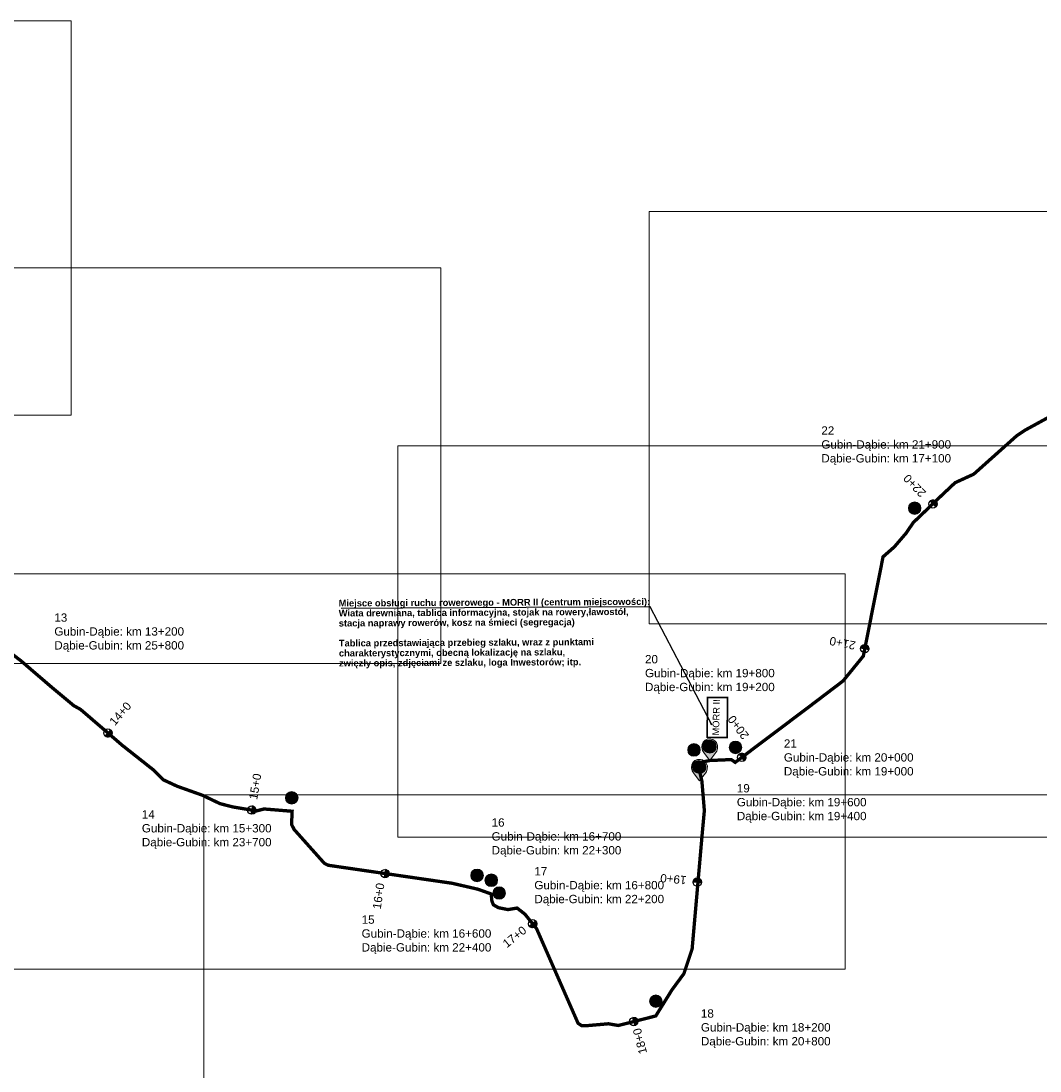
# Model space of a CAD drawing. Header units: millimetres. Extents: x -32728 to 3439, y -21222 to 1675.
# Tile 15 of 49: x 1599 to 2210, y -255 to 376. Entities that reach past the tile are written whole.
import ezdxf
from ezdxf import colors
from ezdxf.entities.mleader import LeaderData, LeaderLine
from ezdxf.math import Vec2, Vec3

# ---------------------------------------------------------------- set-up
doc = ezdxf.new("R2010")
doc.units = ezdxf.units.MM
doc.header["$XCLIPFRAME"] = 2
doc.linetypes.add('2', pattern=[1.5, 1, -0.5])
doc.layers.add('0 pomoc', color=61, linetype='Continuous', lineweight=30, plot=False)
for name, color, linetype, lineweight in [('1 MOP zagospodarowanie', 250, 'Continuous', 30), ('1 podklady', 252, 'Continuous', 5), ('2 kraweznik opornik', 5, 'Continuous', 50), ('2 trasa', 5, '2', 50), ('4 opisy', 250, 'Continuous', 5)]:
    doc.layers.add(name, color=color, linetype=linetype, lineweight=lineweight)
doc.layers.add('10 opisy', color=7, linetype='Continuous', lineweight=15, true_color=0x000000)
doc.layers.add('C-DROGI-SYTUACJA-ETYKIETY', color=7, linetype='Continuous')
doc.styles.add('Annotative', font='arial.ttf')
doc.styles.add('ARIAL', font='arial.ttf')
doc.styles.get("Standard").update_dxf_attribs({"font": 'arial.ttf'})
picture_1 = doc.add_image_def('image2.png', size_in_pixel=(1871, 839))
picture_2 = doc.add_image_def('image3.png', size_in_pixel=(1887, 835))
picture_3 = doc.add_image_def('image4.png', size_in_pixel=(1897, 843))
picture_4 = doc.add_image_def('image5.png', size_in_pixel=(1897, 846))
picture_5 = doc.add_image_def('image12.png', size_in_pixel=(1893, 833))
picture_6 = doc.add_image_def('image116.png', size_in_pixel=(1879, 842))

# ---------------------------------------------------------------- blocks, each defined once
blk = doc.blocks.new('zw$FE46')
at = {"layer": '4 opisy'}
h = blk.add_hatch(color=1, dxfattribs=at)
h.dxf.hatch_style = 1
h.paths.add_polyline_path([(0, 7.91), (0.2, 9.81), (0.96, 11), (2.15, 12.2), (3.65, 12.92), (5.4, 12.9), (6.68, 12.58), (7.8, 11.86), (8.91, 10.72), (9.57, 8.93), (9.51, 7.17), (9.03, 5.51), (4.9, 0), (1.65, 4.26), (0.42, 6.02)])
h = blk.add_hatch(color=255, dxfattribs=at)
h.dxf.hatch_style = 1
h.paths.add_polyline_path([(8.75, 8.27, 1), (1.19, 8.27, 1)])
at = {"layer": '4 opisy', "color": 1}
blk.add_lwpolyline([(4.9, 0), (9.03, 5.51), (9.51, 7.17), (9.57, 8.93), (8.91, 10.72), (7.8, 11.86), (6.68, 12.58), (5.4, 12.9), (3.65, 12.92), (2.15, 12.2), (0.96, 11), (0.2, 9.81), (0, 7.91), (0.42, 6.02), (1.65, 4.26)], close=True, dxfattribs=at)
at = {"layer": '4 opisy', "color": 255}
blk.add_circle((4.97, 8.27), 3.78, dxfattribs=at)
blk = doc.blocks.new('_BoxFilled')
at = {"color": 0, "linetype": 'ByBlock', "lineweight": -2}
blk.add_line((-0.5, 0), (-1, 0), dxfattribs=at)
at = {"color": 0, "linetype": 'ByBlock'}
blk.add_solid([(-0.5, 0.5), (0.5, 0.5), (-0.5, -0.5), (0.5, -0.5)], dxfattribs=at)

msp = doc.modelspace()

# ---------------------------------------------------------------- hatches: boundary and pattern name
at = {"layer": '4 opisy'}
h = msp.add_hatch(color=255, dxfattribs=at)
h.dxf.hatch_style = 1
h.paths.add_polyline_path([(2138.984, 83.129, 1), (2131.428, 83.129, 1)])
h = msp.add_hatch(color=255, dxfattribs=at)
h.dxf.hatch_style = 1
h.paths.add_polyline_path([(2015.622, -59.85, 1), (2008.066, -59.85, 1)])
h = msp.add_hatch(color=255, dxfattribs=at)
h.dxf.hatch_style = 1
h.paths.add_polyline_path([(2031.488, -60.44, 1), (2023.932, -60.44, 1)])
h = msp.add_hatch(color=255, dxfattribs=at)
h.dxf.hatch_style = 1
h.paths.add_polyline_path([(2006.57, -61.97, 1), (1999.014, -61.97, 1)])
h = msp.add_hatch(color=255, dxfattribs=at)
h.dxf.hatch_style = 1
h.paths.add_polyline_path([(2009.447, -72.112, 1), (2001.891, -72.112, 1)])
h = msp.add_hatch(color=255, dxfattribs=at)
h.dxf.hatch_style = 1
h.paths.add_polyline_path([(1765.194, -90.736, 1), (1757.638, -90.736, 1)])
h = msp.add_hatch(color=255, dxfattribs=at)
h.dxf.hatch_style = 1
h.paths.add_polyline_path([(1876.437, -137.299, 1), (1868.881, -137.299, 1)])
h = msp.add_hatch(color=255, dxfattribs=at)
h.dxf.hatch_style = 1
h.paths.add_polyline_path([(1884.946, -140.197, 1), (1877.39, -140.197, 1)])
h = msp.add_hatch(color=255, dxfattribs=at)
h.dxf.hatch_style = 1
h.paths.add_polyline_path([(1889.694, -147.843, 1), (1882.138, -147.843, 1)])
h = msp.add_hatch(color=255, dxfattribs=at)
h.dxf.hatch_style = 1
h.paths.add_polyline_path([(1983.681, -212.745, 1), (1976.125, -212.745, 1)])
at = {"layer": 'C-DROGI-SYTUACJA-ETYKIETY', "transparency": 33554687}
h = msp.add_hatch(color=256, dxfattribs=at)
h.dxf.hatch_style = 1
h.paths.add_polyline_path([(2144.474, 87.45, -1), (2147.962, 83.868)])
h = msp.add_hatch(color=256, dxfattribs=at)
h.dxf.hatch_style = 1
h.paths.add_polyline_path([(2102.859, -0.661, -1), (2107.752, -1.688)])
h = msp.add_hatch(color=256, dxfattribs=at)
h.dxf.hatch_style = 1
h.paths.add_polyline_path([(1652.751, -49.882, -1), (1649.507, -53.687)])
h = msp.add_hatch(color=256, dxfattribs=at)
h.dxf.hatch_style = 1
h.paths.add_polyline_path([(2029.938, -64.48, -1), (2032.952, -68.469)])
h = msp.add_hatch(color=256, dxfattribs=at)
h.dxf.hatch_style = 1
h.paths.add_polyline_path([(1737.844, -95.615, -1), (1737.057, -100.552)])
h = msp.add_hatch(color=256, dxfattribs=at)
h.dxf.hatch_style = 1
h.paths.add_polyline_path([(1817.704, -133.664, -1), (1817.049, -138.621)])
h = msp.add_hatch(color=256, dxfattribs=at)
h.dxf.hatch_style = 1
h.paths.add_polyline_path([(2002.266, -141.081, -1), (2007.243, -141.559)])
h = msp.add_hatch(color=256, dxfattribs=at)
h.dxf.hatch_style = 1
h.paths.add_polyline_path([(1907.942, -164.747, -1), (1904.07, -167.912)])
h = msp.add_hatch(color=256, dxfattribs=at)
h.dxf.hatch_style = 1
h.paths.add_polyline_path([(1966.005, -222.587, -1), (1967.274, -227.423)])

# ---------------------------------------------------------------- linework, layer by layer
at = {"layer": '2 kraweznik opornik', "const_width": 1}
msp.add_lwpolyline([(2022.977, -30.556), (2010.978, -30.408), (2010.681, -54.406), (2022.68, -54.555)], close=True, dxfattribs=at)
at = {"layer": '2 trasa', "ltscale": 2}
msp.add_lwpolyline([(1588.906, -0.893, 2, 2, 0), (1598.647, -8.227, 2, 2, 0), (1616.638, -23.698, 2, 2, 0), (1630.619, -35.387, 2, 2, 0), (1634.745, -37.679, 2, 2, 0), (1659.796, -59.246, 2, 2, 0), (1678.361, -73.914, 2, 2, 0), (1684.32, -79.873, 2, 2, 0), (1692.685, -83.77, 2, 2, 0), (1707.812, -89.156, 2, 2, 0), (1718.355, -94.198, 2, 2, 0), (1725.919, -96.146, 2, 2, 0), (1740.243, -98.553, 2, 2, 0), (1744.827, -97.407, 2, 2, 0), (1761.673, -98.782, 2, 2, 0), (1761.329, -106.689, 2, 2, 0), (1762.934, -109.783, 2, 2, 0), (1781.04, -130.067, 2, 2, 0), (1783.447, -131.213, 2, 2, 0), (1857.591, -141.985, 2, 2, 0), (1873.062, -145.538, 2, 2, 0), (1881.084, -148.403, 2, 2, 0), (1881.542, -152.757, 2, 2, 0), (1882.459, -154.935, 2, 2, 0), (1885.438, -156.654, 2, 2, 0), (1891.168, -157.8, 2, 2, 0), (1896.669, -156.883, 2, 2, 0), (1901.367, -160.55, 2, 2, 0), (1908.358, -169.259, 2, 2, 0), (1933.226, -225.985, 2, 2, 0), (1935.403, -227.475, 2, 2, 0), (1939.643, -227.36, 2, 2, 0), (1951.447, -226.329, 2, 2, 0), (1957.406, -227.36, 2, 2, 0), (1979.867, -221.631, 2, 2, 0), (1989.585, -205.977, 2, 2, 0), (1996.735, -196.259, 2, 2, 0), (2001.686, -181.443, 2, 2, 0), (2007.737, -112.318, 2, 2, 0), (2009.02, -98.383, 2, 2, 0), (2007.553, -80.781, 2, 2, 0), (2005.903, -73.63, 2, 2, 0), (2005.17, -69.78, 2, 2, 0), (2012.321, -68.313, 2, 2, 0), (2025.156, -67.763, 2, 2, 0), (2027.539, -69.413, 2, 2, 0), (2069.867, -37.569, 2, 2, 0), (2092.214, -20.608, 2, 2, 0), (2104.42, -5.628, 2, 2, 0), (2116.256, 53.94, 2, 2, 0), (2123.017, 59.899, 2, 2, 0), (2130.008, 68.035, 2, 2, 0), (2134.363, 74.453, 2, 2, 0), (2151.208, 90.611, 2, 2, 0), (2159.459, 98.404, 2, 2, 0), (2170.69, 103.561, 2, 2, 0), (2196.589, 126.709, 2, 2, 0), (2201.631, 130.033, 2, 2, 0), (2224.207, 142.409, 2, 2, 0)], format="xyseb", dxfattribs=at)
at = {"layer": '4 opisy', "color": 255}
for centre in [(2135.206, 83.129), (2011.844, -59.85), (2027.71, -60.44), (2002.792, -61.97), (2005.669, -72.112), (1761.416, -90.736), (1872.659, -137.299), (1881.168, -140.197), (1885.916, -147.843), (1979.903, -212.745)]:
    msp.add_circle(centre, 3.778, dxfattribs=at)
at = {"layer": 'C-DROGI-SYTUACJA-ETYKIETY', "color": 7, "linetype": 'Continuous'}
for points in [[(2144.488, 87.464), (2147.949, 83.855)], [(2102.853, -0.687), (2107.757, -1.662)], [(1652.76, -49.89), (1649.498, -53.679)], [(2029.942, -64.477), (2032.948, -68.472)], [(1737.865, -95.618), (1737.036, -100.549)], [(1817.736, -133.669), (1817.017, -138.617)], [(2002.264, -141.102), (2007.245, -141.538)], [(1907.956, -164.765), (1904.056, -167.894)], [(1966.021, -222.582), (1967.257, -227.427)]]:
    msp.add_lwpolyline(points, dxfattribs=at)
for centre in [(2146.218, 85.659), (2105.305, -1.174), (1651.129, -51.785), (2031.445, -66.475), (1737.451, -98.084), (1817.377, -136.143), (2004.755, -141.32), (1906.006, -166.329), (1966.639, -225.005)]:
    msp.add_circle(centre, 2.5, dxfattribs=at)

# ---------------------------------------------------------------- block references
at = {"layer": '4 opisy'}
for p, rotation in [((2007.423, -68.313), 359.9999999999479), ((2001.248, -80.575), 359.999999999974)]:
    msp.add_blockref('zw$FE46', p, dxfattribs=dict(at, rotation=rotation))

# ---------------------------------------------------------------- texts
at = {"layer": '0 pomoc', "color": 1, "char_height": 5, "width": 94.7938, "attachment_point": 1}
for s, insert in [('22\\PGubin-Dąbie: km 21+900\\PDąbie-Gubin: km 17+100', (2079.219, 132.234)), ('13\\PGubin-Dąbie: km 13+200\\PDąbie-Gubin: km 25+800', (1618.977, 19.976)), ('20\\PGubin-Dąbie: km 19+800\\PDąbie-Gubin: km 19+200', (1973.409, -5.012)), ('21\\PGubin-Dąbie: km 20+000\\PDąbie-Gubin: km 19+000', (2056.724, -55.627)), ('19\\PGubin-Dąbie: km 19+600\\PDąbie-Gubin: km 19+400', (2028.499, -82.471)), ('14\\PGubin-Dąbie: km 15+300\\PDąbie-Gubin: km 23+700', (1671.487, -98.14)), ('16\\PGubin-Dąbie: km 16+700\\PDąbie-Gubin: km 22+300', (1881.361, -103.012)), ('17\\PGubin-Dąbie: km 16+800\\PDąbie-Gubin: km 22+200', (1907.014, -132.278)), ('15\\PGubin-Dąbie: km 16+600\\PDąbie-Gubin: km 22+400', (1803.365, -161.299)), ('18\\PGubin-Dąbie: km 18+200\\PDąbie-Gubin: km 20+800', (2006.946, -217.635))]:
    msp.add_mtext(s, dxfattribs=dict(at, insert=insert))
at = {"layer": '1 MOP zagospodarowanie', "color": 7, "insert": (2013.706, -57.683), "char_height": 4, "width": 30.58877, "attachment_point": 1, "rotation": 88.561787, "style": 'Annotative'}
msp.add_mtext('\\pxqc;{\\C0;MORR II}', dxfattribs=at)
at = {"layer": '4 opisy', "width": 8.69418, "attachment_point": 1}
for s, insert, char_height in [('22', (2132.602, 85.106), 4), ('20', (2000.187, -59.994), 4), ('20/1', (2009.557, -59.081), 2.5), ('10', (2009.24, -57.874), 4), ('21', (2025.106, -58.464), 4), ('10', (2003.065, -70.136), 4), ('19', (2003.382, -69.767), 4), ('14', (1758.812, -88.76), 4), ('15', (1870.054, -135.323), 4), ('16', (1878.563, -138.221), 4), ('17', (1883.311, -145.867), 4), ('18', (1977.299, -210.769), 4)]:
    msp.add_mtext(s, dxfattribs=dict(at, insert=insert, char_height=char_height))
at = {"layer": 'C-DROGI-SYTUACJA-ETYKIETY', "linetype": 'Continuous', "char_height": 5, "width": 23.50273, "attachment_point": 1, "style": 'Annotative'}
for s, insert, rotation in [('{\\fArial|b0|i0|c1|p34;22+0}', (2138.803, 89.194), 133.806511), ('{\\fArial|b0|i0|c1|p34;21+0}', (2099.177, -1.918), 168.762157), ('{\\fArial|b0|i0|c1|p34;14+0}', (1651.531, -44.514), 49.273747), ('{\\fArial|b0|i0|c1|p34;20+0}', (2032.119, -56.245), 126.955181), ('{\\fArial|b0|i0|c1|p34;15+0}', (1735.739, -91.275), 80.463364), ('{\\fArial|b0|i0|c1|p34;19+0}', (1998.057, -142.713), 174.99747), ('{\\fArial|b0|i0|c1|p34;16+0}', (1809.899, -157.085), 81.733568), ('{\\fArial|b0|i0|c1|p34;17+0}', (1887.407, -177.116), 38.751628), ('{\\fArial|b0|i0|c1|p34;18+0}', (1969.856, -245.013), 104.311041)]:
    msp.add_mtext(s, dxfattribs=dict(at, insert=insert, rotation=rotation))

# ---------------------------------------------------------------- pictures from other files: only their frames are drawn
at = {"layer": '1 podklady'}
image = msp.add_image(picture_5, insert=(1073.098, 130.853), size_in_units=(556.028, 244.676), dxfattribs=at)
image.set_boundary_path([(-0.5, -0.5), (1892.5, 804.744)])
image = msp.add_image(picture_6, insert=(1975.909, 13.789), size_in_units=(551.916, 247.319), rotation=0, dxfattribs=at)
image.dxf.flags = 7
image = msp.add_image(picture_1, insert=(1301.372, -18.986), size_in_units=(549.566, 246.438), dxfattribs=at)
image.set_boundary_path([(-0.5, -0.5), (1870.5, 808.382)])
image = msp.add_image(picture_4, insert=(1825.047, -128.046), size_in_units=(557.203, 248.494), dxfattribs=at)
image.set_boundary_path([(-0.5, -0.5), (1879.751, 798.939)])
image = msp.add_image(picture_2, insert=(1539.332, -201.457), size_in_units=(554.266, 245.263), dxfattribs=at)
image.set_boundary_path([(-0.5, -0.5), (1886.5, 807.248)])
image = msp.add_image(picture_3, insert=(1708.657, -336.448), size_in_units=(557.203, 247.613), dxfattribs=at)
image.set_boundary_path([(-0.5, -0.5), (1857.351, 842.5)])

# ---------------------------------------------------------------- meshes
at = {"layer": 'C-DROGI-SYTUACJA-ETYKIETY', "color": 7, "linetype": 'Continuous'}
mesh = msp.add_polyface(dxfattribs=at)
corners = [(2144.488, 87.464), (2144.994, 86.935), (2146.27, 88.159), (2144.994, 86.935), (2146.218, 85.659), (2148.022, 87.39), (2144.994, 86.935), (2146.27, 88.159), (2148.022, 87.39), (2147.442, 84.384), (2148.718, 85.607), (2147.949, 83.855), (2146.218, 85.659), (2147.442, 84.384), (2148.718, 85.607), (2146.218, 85.659), (2148.022, 87.39), (2148.718, 85.607)]
mesh.append_faces([[corners[k] for k in face] for face in [(9, 10, 11)]], dxfattribs={"vtx0": -1, "color": 7})
mesh.append_faces([[corners[k] for k in face] for face in [(6, 7, 8), (15, 16, 17)]], dxfattribs={"vtx0": -1, "vtx2": -1, "color": 7})
mesh.append_faces([[corners[k] for k in face] for face in [(0, 1, 2)]], dxfattribs={"vtx1": -1, "color": 7})
mesh.append_faces([[corners[k] for k in face] for face in [(3, 4, 5), (12, 13, 14)]], dxfattribs={"vtx1": -1, "vtx2": -1, "color": 7})
mesh = msp.add_polyface(dxfattribs=at)
corners = [(2102.853, -0.687), (2103.571, -0.83), (2103.916, 0.904), (2103.571, -0.83), (2105.305, -1.174), (2105.793, 1.278), (2103.571, -0.83), (2103.916, 0.904), (2105.793, 1.278), (2107.039, -1.519), (2107.384, 0.215), (2107.757, -1.662), (2105.305, -1.174), (2107.039, -1.519), (2107.384, 0.215), (2105.305, -1.174), (2105.793, 1.278), (2107.384, 0.215)]
mesh.append_faces([[corners[k] for k in face] for face in [(9, 10, 11)]], dxfattribs={"vtx0": -1, "color": 7})
mesh.append_faces([[corners[k] for k in face] for face in [(6, 7, 8), (15, 16, 17)]], dxfattribs={"vtx0": -1, "vtx2": -1, "color": 7})
mesh.append_faces([[corners[k] for k in face] for face in [(0, 1, 2)]], dxfattribs={"vtx1": -1, "color": 7})
mesh.append_faces([[corners[k] for k in face] for face in [(3, 4, 5), (12, 13, 14)]], dxfattribs={"vtx1": -1, "vtx2": -1, "color": 7})
mesh = msp.add_polyface(dxfattribs=at)
corners = [(1652.76, -49.89), (1652.283, -50.445), (1653.622, -51.598), (1652.283, -50.445), (1651.129, -51.785), (1653.024, -53.416), (1652.283, -50.445), (1653.622, -51.598), (1653.024, -53.416), (1649.976, -53.124), (1651.316, -54.278), (1649.498, -53.679), (1651.129, -51.785), (1649.976, -53.124), (1651.316, -54.278), (1651.129, -51.785), (1653.024, -53.416), (1651.316, -54.278)]
mesh.append_faces([[corners[k] for k in face] for face in [(9, 10, 11)]], dxfattribs={"vtx0": -1, "color": 7})
mesh.append_faces([[corners[k] for k in face] for face in [(6, 7, 8), (15, 16, 17)]], dxfattribs={"vtx0": -1, "vtx2": -1, "color": 7})
mesh.append_faces([[corners[k] for k in face] for face in [(0, 1, 2)]], dxfattribs={"vtx1": -1, "color": 7})
mesh.append_faces([[corners[k] for k in face] for face in [(3, 4, 5), (12, 13, 14)]], dxfattribs={"vtx1": -1, "vtx2": -1, "color": 7})
mesh = msp.add_polyface(dxfattribs=at)
corners = [(2029.942, -64.477), (2030.382, -65.062), (2031.795, -63.999), (2030.382, -65.062), (2031.445, -66.475), (2033.443, -64.972), (2030.382, -65.062), (2031.795, -63.999), (2033.443, -64.972), (2032.508, -67.887), (2033.92, -66.825), (2032.948, -68.472), (2031.445, -66.475), (2032.508, -67.887), (2033.92, -66.825), (2031.445, -66.475), (2033.443, -64.972), (2033.92, -66.825)]
mesh.append_faces([[corners[k] for k in face] for face in [(9, 10, 11)]], dxfattribs={"vtx0": -1, "color": 7})
mesh.append_faces([[corners[k] for k in face] for face in [(6, 7, 8), (15, 16, 17)]], dxfattribs={"vtx0": -1, "vtx2": -1, "color": 7})
mesh.append_faces([[corners[k] for k in face] for face in [(0, 1, 2)]], dxfattribs={"vtx1": -1, "color": 7})
mesh.append_faces([[corners[k] for k in face] for face in [(3, 4, 5), (12, 13, 14)]], dxfattribs={"vtx1": -1, "vtx2": -1, "color": 7})
mesh = msp.add_polyface(dxfattribs=at)
corners = [(1737.865, -95.618), (1737.743, -96.34), (1739.487, -96.633), (1737.743, -96.34), (1737.451, -98.084), (1739.916, -98.498), (1737.743, -96.34), (1739.487, -96.633), (1739.916, -98.498), (1737.158, -99.827), (1738.901, -100.12), (1737.036, -100.549), (1737.451, -98.084), (1737.158, -99.827), (1738.901, -100.12), (1737.451, -98.084), (1739.916, -98.498), (1738.901, -100.12)]
mesh.append_faces([[corners[k] for k in face] for face in [(9, 10, 11)]], dxfattribs={"vtx0": -1, "color": 7})
mesh.append_faces([[corners[k] for k in face] for face in [(6, 7, 8), (15, 16, 17)]], dxfattribs={"vtx0": -1, "vtx2": -1, "color": 7})
mesh.append_faces([[corners[k] for k in face] for face in [(0, 1, 2)]], dxfattribs={"vtx1": -1, "color": 7})
mesh.append_faces([[corners[k] for k in face] for face in [(3, 4, 5), (12, 13, 14)]], dxfattribs={"vtx1": -1, "vtx2": -1, "color": 7})
mesh = msp.add_polyface(dxfattribs=at)
corners = [(1817.736, -133.669), (1817.631, -134.393), (1819.38, -134.647), (1817.631, -134.393), (1817.377, -136.143), (1819.851, -136.502), (1817.631, -134.393), (1819.38, -134.647), (1819.851, -136.502), (1817.122, -137.892), (1818.872, -138.146), (1817.017, -138.617), (1817.377, -136.143), (1817.122, -137.892), (1818.872, -138.146), (1817.377, -136.143), (1819.851, -136.502), (1818.872, -138.146)]
mesh.append_faces([[corners[k] for k in face] for face in [(9, 10, 11)]], dxfattribs={"vtx0": -1, "color": 7})
mesh.append_faces([[corners[k] for k in face] for face in [(6, 7, 8), (15, 16, 17)]], dxfattribs={"vtx0": -1, "vtx2": -1, "color": 7})
mesh.append_faces([[corners[k] for k in face] for face in [(0, 1, 2)]], dxfattribs={"vtx1": -1, "color": 7})
mesh.append_faces([[corners[k] for k in face] for face in [(3, 4, 5), (12, 13, 14)]], dxfattribs={"vtx1": -1, "vtx2": -1, "color": 7})
mesh = msp.add_polyface(dxfattribs=at)
corners = [(2002.264, -141.102), (2002.994, -141.166), (2003.148, -139.405), (2002.994, -141.166), (2004.755, -141.32), (2004.973, -138.83), (2002.994, -141.166), (2003.148, -139.405), (2004.973, -138.83), (2006.516, -141.474), (2006.67, -139.713), (2007.245, -141.538), (2004.755, -141.32), (2006.516, -141.474), (2006.67, -139.713), (2004.755, -141.32), (2004.973, -138.83), (2006.67, -139.713)]
mesh.append_faces([[corners[k] for k in face] for face in [(9, 10, 11)]], dxfattribs={"vtx0": -1, "color": 7})
mesh.append_faces([[corners[k] for k in face] for face in [(6, 7, 8), (15, 16, 17)]], dxfattribs={"vtx0": -1, "vtx2": -1, "color": 7})
mesh.append_faces([[corners[k] for k in face] for face in [(0, 1, 2)]], dxfattribs={"vtx1": -1, "color": 7})
mesh.append_faces([[corners[k] for k in face] for face in [(3, 4, 5), (12, 13, 14)]], dxfattribs={"vtx1": -1, "vtx2": -1, "color": 7})
mesh = msp.add_polyface(dxfattribs=at)
corners = [(1907.956, -164.765), (1907.385, -165.223), (1908.491, -166.601), (1907.385, -165.223), (1906.006, -166.329), (1907.571, -168.279), (1907.385, -165.223), (1908.491, -166.601), (1907.571, -168.279), (1904.627, -167.436), (1905.734, -168.815), (1904.056, -167.894), (1906.006, -166.329), (1904.627, -167.436), (1905.734, -168.815), (1906.006, -166.329), (1907.571, -168.279), (1905.734, -168.815)]
mesh.append_faces([[corners[k] for k in face] for face in [(9, 10, 11)]], dxfattribs={"vtx0": -1, "color": 7})
mesh.append_faces([[corners[k] for k in face] for face in [(6, 7, 8), (15, 16, 17)]], dxfattribs={"vtx0": -1, "vtx2": -1, "color": 7})
mesh.append_faces([[corners[k] for k in face] for face in [(0, 1, 2)]], dxfattribs={"vtx1": -1, "color": 7})
mesh.append_faces([[corners[k] for k in face] for face in [(3, 4, 5), (12, 13, 14)]], dxfattribs={"vtx1": -1, "vtx2": -1, "color": 7})
mesh = msp.add_polyface(dxfattribs=at)
corners = [(1966.021, -222.582), (1966.202, -223.292), (1967.915, -222.855), (1966.202, -223.292), (1966.639, -225.005), (1969.062, -224.387), (1966.202, -223.292), (1967.915, -222.855), (1969.062, -224.387), (1967.076, -226.718), (1968.789, -226.281), (1967.257, -227.427), (1966.639, -225.005), (1967.076, -226.718), (1968.789, -226.281), (1966.639, -225.005), (1969.062, -224.387), (1968.789, -226.281)]
mesh.append_faces([[corners[k] for k in face] for face in [(9, 10, 11)]], dxfattribs={"vtx0": -1, "color": 7})
mesh.append_faces([[corners[k] for k in face] for face in [(6, 7, 8), (15, 16, 17)]], dxfattribs={"vtx0": -1, "vtx2": -1, "color": 7})
mesh.append_faces([[corners[k] for k in face] for face in [(0, 1, 2)]], dxfattribs={"vtx1": -1, "color": 7})
mesh.append_faces([[corners[k] for k in face] for face in [(3, 4, 5), (12, 13, 14)]], dxfattribs={"vtx1": -1, "vtx2": -1, "color": 7})

# ---------------------------------------------------------------- leaders
at = {"layer": '10 opisy'}
ml = msp.add_multileader_mtext('Standard', dxfattribs=at)
ml.set_content('{\\fArial|b1|i0|c0|p34;Miejsce obsługi ruchu rowerowego - MORR II (\\fArial|b1|i0|c238|p34;centrum miejscowości\\fArial|b1|i0|c0|p34;):\\PWiata drewniana, tablica informacyjna, stojak na rowery,ławostół, \\Pstacja naprawy rowerów, kosz na śmieci (segregacja)\\P\\PTablica przedstawiająca przebieg szlaku, wraz z punktami \\Pcharakterystycznymi, obecną lokalizację na szlaku, \\Pzwięzły opis, zdjęciami ze szlaku, loga Inwestorów; itp.}', color=256, style='ARIAL')
ml.set_leader_properties(color=256)
ml.set_arrow_properties(name='BOXFILLED')
ml.build(insert=Vec2(0, 0))
ml.multileader.update_dxf_attribs({"has_text_frame": 1, "text_left_attachment_type": 0, "text_right_attachment_type": 6, "text_bottom_attachment_type": 10, "dogleg_length": 0.36, "arrow_head_size": 0})
ctx = ml.context
ctx.base_point, ctx.arrow_head_size, ctx.landing_gap_size, ctx.plane_origin, ctx.plane_x_axis, ctx.plane_y_axis = Vec3(1789.08, 28.111), 0, 0.5, Vec3(2188.289, -76.321), Vec3(0.9999861, 0.0052726), Vec3(-0.0052726, 0.9999861)
ctx.left_attachment, ctx.right_attachment, ctx.top_attachment = 0, 6, 10
notes = []
notes.append((ctx, [(0, (1, 1, 0), (1976.44, 23.923), (-0.9999861, -0.0052726), 0.36, [(0, [(2013.241, -46.498)], 256, [])])]))
ctx.mtext.insert, ctx.mtext.text_direction, ctx.mtext.rotation, ctx.mtext.line_spacing_factor, ctx.mtext.flow_direction = Vec3(1789.58, 28.114), Vec3(0.9999861, 0.0052726), 0.0052726, 0.9, 5
for ctx, leaders in notes:
    for number, flags, end, landing, length, lines in leaders:
        leader = LeaderData()
        leader.index, (leader.has_last_leader_line, leader.has_dogleg_vector, leader.attachment_direction) = number, flags
        leader.last_leader_point, leader.dogleg_vector, leader.dogleg_length = Vec3(end), Vec3(landing), length
        for number, points, colour, breaks in lines:
            line = LeaderLine()
            line.index, line.vertices, line.color, line.breaks = number, Vec3.list(points), colors.encode_raw_color(colour), breaks
            leader.lines.append(line)
        ctx.leaders.append(leader)

doc.saveas('drawing.dxf')
